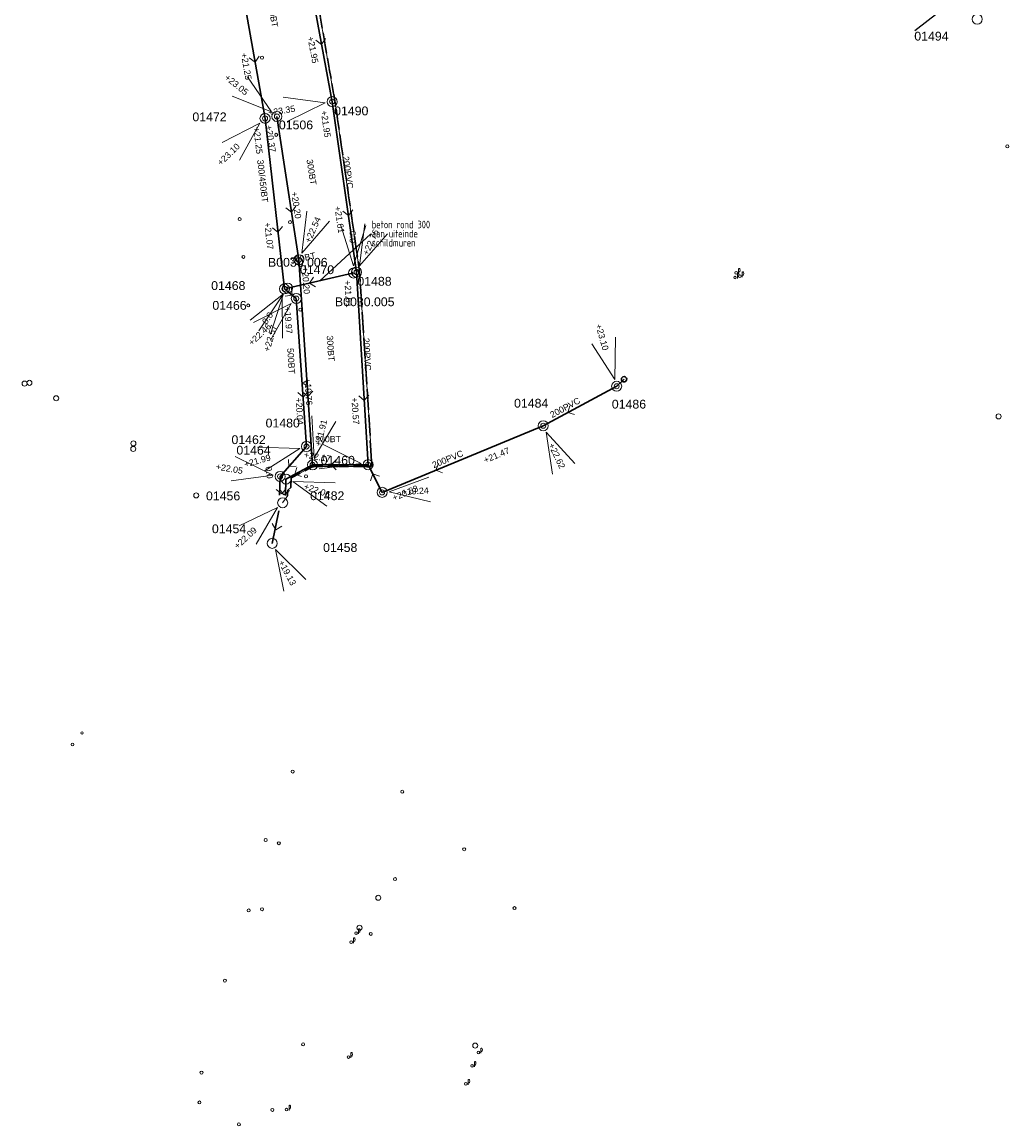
# Model space of a CAD drawing. Header units: metres. Extents: x 196788 to 198093, y 354523 to 355933.
# Tile 12 of 35: x 197036 to 197232, y 355175 to 355394. Entities that reach past the tile are written whole.
import ezdxf

# ---------------------------------------------------------------- set-up
doc = ezdxf.new("R2010")
doc.units = ezdxf.units.M
doc.linetypes.add('RIOOL PERSLEIDING', pattern=[5.0002, 2, -1, 2.0002])
for name, color, linetype, lineweight in [('AFSTROOM', 2, 'Continuous', 0), ('BLINDE PUT', 128, 'Continuous', 30), ('BOB', 7, 'Continuous', 0), ('CODE', 1, 'Continuous', 0), ('DIAM', 7, 'Continuous', 0), ('GMGIS_STRENGEN', 3, 'Continuous', 30), ('inspectie-riool put', 2, 'Continuous', 0), ('kolk', 2, 'Continuous', 0), ('MVD', 5, 'Continuous', 0), ('persleiding', 3, 'Continuous', 0), ('PERSLEIDING_UIT_ANALOOG', 50, 'RIOOL PERSLEIDING', 30), ('PUT', 1, 'Continuous', 0), ('putdeksel algemeen', 2, 'Continuous', 0)]:
    doc.layers.add(name, color=color, linetype=linetype, lineweight=lineweight)
doc.layers.add('Huisaansluitingen', color=40, linetype='Continuous', true_color=0xffbf00)
doc.styles.add('ISO', font='ISO.shx')
doc.styles.get("Standard").update_dxf_attribs({"font": 'arial.ttf'})
doc.styles.add('Style-simplex', font='simplex.shx')
doc.dimstyles.get("Standard").update_dxf_attribs({"dimtxt": 0.18, "dimasz": 0.18, "dimexe": 0.18, "dimexo": 0.0625, "dimgap": 0.09, "dimtad": 0, "dimtih": 1, "dimtoh": 1, "dimdec": 4, "dimzin": 0, "dimdsep": 46, "dimtxsty": 'Standard', "dimcen": 0.09, "dimadec": 0, "dimazin": 0, "dimtfac": 1, "dimtdec": 4, "dimtofl": 0, "dimtmove": 0, "dimatfit": 3, "dimfxl": 1, "dimtolj": 1, "dimtzin": 0, "dimarcsym": 0})

# ---------------------------------------------------------------- blocks, each defined once
blk = doc.blocks.new('S360')
at = {"layer": 'inspectie-riool put', "color": 7, "linetype": 'Continuous', "lineweight": 0}
blk.add_circle((0, 0), 0.5, dxfattribs=at)
blk = doc.blocks.new('S490')
at = {"layer": 'putdeksel algemeen', "color": 7, "linetype": 'Continuous', "lineweight": 0}
blk.add_circle((0, 0), 0.263, dxfattribs=at)
blk.add_circle((0, 0), 0.263, dxfattribs=at)
at = {"layer": 'putdeksel algemeen', "color": 7, "linetype": 'Continuous', "lineweight": 0, "style": 'Style-simplex', "width": 0.428569}
blk.add_text('p', height=1.05, dxfattribs=at).set_placement((0.41, 0.18))
blk = doc.blocks.new('AFSTROOM')
at = {"layer": 'AFSTROOM', "linetype": 'Continuous'}
for q in [(1, 1), (1, -1)]:
    blk.add_line((0, 0), q, dxfattribs=at)
blk = doc.blocks.new('S340')
at = {"layer": 'kolk', "color": 7, "linetype": 'Continuous', "lineweight": 0}
blk.add_circle((0, 0), 0.3, dxfattribs=at)

msp = doc.modelspace()

# ---------------------------------------------------------------- linework, layer by layer
at = {"layer": 'BLINDE PUT'}
msp.add_circle((197155.59, 355323.1), 0.533, dxfattribs=at)
at = {"layer": 'GMGIS_STRENGEN'}
for p, q in [((197088.76, 355341.16), (197101.69, 355344.16)), ((197154.13, 355321.71), (197155.59, 355323.1)), ((197093.77, 355306.1), (197088.49, 355303.29)), ((197087.32, 355303.81), (197087.17, 355300.09)), ((197088.49, 355303.29), (197088.37, 355300.04)), ((197087.04, 355297.01), (197085.77, 355290.53))]:
    msp.add_line(p, q, dxfattribs=at)
at = {"layer": 'GMGIS_STRENGEN', "linetype": 'Continuous', "flags": 128}
for points in [[(197091.34, 355412.34), (197097.66, 355378.2)], [(197078.41, 355408.41), (197084.33, 355374.89)], [(197097.66, 355378.2), (197102.5, 355344.35)], [(197086.69, 355375.27), (197091.06, 355346.82)], [(197084.33, 355374.89), (197088.17, 355341.03)], [(197091.06, 355346.82), (197093.77, 355306.1)], [(197102.5, 355344.35), (197104.79, 355306.14)], [(197088.17, 355341.03), (197090.54, 355339.12)], [(197090.54, 355339.12), (197092.57, 355309.75)], [(197154.13, 355321.71), (197139.56, 355313.87)], [(197139.56, 355313.87), (197107.57, 355300.65)], [(197092.57, 355309.75), (197087.32, 355303.81)], [(197104.79, 355306.14), (197093.77, 355306.1)], [(197107.57, 355300.65), (197104.79, 355306.14)]]:
    msp.add_lwpolyline(points, dxfattribs=at)
at = {"layer": 'GMGIS_STRENGEN', "flags": 128}
for points in [[(197101.52, 355344.31), (197101.7, 355344.35), (197101.77, 355343.98), (197101.61, 355343.95)], [(197088.86, 355341.37), (197088.72, 355341.33), (197088.78, 355340.99), (197088.94, 355341.03)]]:
    msp.add_lwpolyline(points, dxfattribs=at)
at = {"layer": 'Huisaansluitingen', "flags": 128}
msp.add_lwpolyline([(197220.05, 355397.47), (197213.32, 355392.28)], dxfattribs=at)
at = {"layer": 'MVD', "linetype": 'Continuous'}
for p, q in [((197085.59, 355376.16), (197080.86, 355383.1)), ((197077.79, 355379.28), (197085.59, 355376.16)), ((197096.27, 355377.97), (197087.94, 355379.1)), ((197088.74, 355374.25), (197096.27, 355377.97)), ((197083.32, 355373.91), (197075.83, 355370.1)), ((197079.24, 355366.56), (197083.32, 355373.91)), ((197092.61, 355356.45), (197091.63, 355348.11)), ((197091.63, 355348.11), (197097.11, 355354.47)), ((197099.4, 355353.62), (197101.9, 355345.6)), ((197101.9, 355345.6), (197104.31, 355353.65)), ((197104.14, 355353.97), (197103.08, 355345.64)), ((197103.08, 355345.64), (197108.62, 355351.95)), ((197087.99, 355340.04), (197081.4, 355334.83)), ((197085.44, 355332.03), (197087.99, 355340.04)), ((197089.52, 355338.15), (197082.01, 355334.38)), ((197087.76, 355339.67), (197083.11, 355332.68)), ((197085.4, 355330.83), (197089.52, 355338.15)), ((197087.81, 355331.27), (197087.76, 355339.67)), ((197153.75, 355323.07), (197153.93, 355331.47)), ((197149.2, 355330.13), (197153.75, 355323.07)), ((197093.62, 355315.86), (197094.1, 355307.47)), ((197094.1, 355307.47), (197098.39, 355314.7)), ((197145.82, 355306.38), (197140.16, 355312.59)), ((197140.16, 355312.59), (197141.38, 355304.28)), ((197091.21, 355309.37), (197082.81, 355309.59)), ((197084.13, 355304.86), (197091.21, 355309.37)), ((197103.39, 355306.37), (197095.89, 355310.15)), ((197085.93, 355304.04), (197078.41, 355307.78)), ((197095.06, 355305.31), (197103.39, 355306.37)), ((197077.6, 355302.94), (197085.93, 355304.04)), ((197098.23, 355302.54), (197089.83, 355302.83)), ((197089.83, 355302.83), (197096.63, 355297.9)), ((197116.86, 355303.64), (197108.99, 355300.73)), ((197108.99, 355300.73), (197117.15, 355298.74)), ((197086.79, 355297.63), (197079.22, 355293.99)), ((197082.55, 355290.38), (197086.79, 355297.63)), ((197092.4, 355283.36), (197086.44, 355289.28)), ((197086.44, 355289.28), (197088.07, 355281.04))]:
    msp.add_line(p, q, dxfattribs=at)
at = {"layer": 'persleiding', "color": 94, "linetype": 'Continuous', "lineweight": 0, "flags": 128}
msp.add_lwpolyline([(197087.83, 355298.59), (197088.83, 355300.03), (197088.86, 355301.06), (197089.48, 355301.64), (197089.55, 355303.53), (197093.8, 355305.75), (197105.32, 355305.75), (197105.44, 355305.82), (197105.54, 355305.99), (197105.55, 355306.13), (197105.5, 355306.74), (197103.1, 355344.48), (197098.21, 355378.33), (197092.24, 355412.52), (197091.47, 355416.49), (197090.28, 355417.62), (197084.3, 355453.37), (197084.25, 355453.68), (197083.74, 355456.07), (197078.53, 355480.69), (197074.75, 355498.53), (197074.48, 355499.56), (197073.84, 355499.97), (197061.94, 355498.8)], dxfattribs=at)
at = {"layer": 'PERSLEIDING_UIT_ANALOOG'}
for p, q in [((197089.55, 355303.52), (197093.8, 355305.75)), ((197093.8, 355305.75), (197105.32, 355305.75)), ((197089.55, 355303.52), (197089.48, 355301.64)), ((197088.86, 355301.06), (197088.82, 355300.03)), ((197088.86, 355301.06), (197089.48, 355301.64))]:
    msp.add_line(p, q, dxfattribs=at)
at = {"layer": 'PERSLEIDING_UIT_ANALOOG', "flags": 128}
for points in [[(197103.1, 355344.49), (197098.21, 355378.33), (197092.24, 355412.52)], [(197103.1, 355344.49), (197105.5, 355306.74)], [(197105.32, 355305.75), (197105.44, 355305.82), (197105.54, 355305.99), (197105.55, 355306.13), (197105.5, 355306.74)]]:
    msp.add_lwpolyline(points, dxfattribs=at)
at = {"layer": 'PUT', "linetype": 'Continuous'}
for centre in [(197225.71, 355394.59), (197097.66, 355378.2), (197084.33, 355374.89), (197086.69, 355375.27), (197091.06, 355346.82), (197101.91, 355344.19), (197102.5, 355344.35), (197088.79, 355341.2), (197088.17, 355341.03), (197090.54, 355339.13), (197154.13, 355321.71), (197139.56, 355313.87), (197092.57, 355309.75), (197093.77, 355306.1), (197104.79, 355306.14), (197087.32, 355303.81), (197088.5, 355303.29), (197107.57, 355300.65), (197087.83, 355298.59), (197085.77, 355290.53)]:
    msp.add_circle(centre, 1, dxfattribs=at)

# ---------------------------------------------------------------- block references
at = {"layer": 'AFSTROOM'}
for p, rotation in [((197095.55, 355389.58), 100.5), ((197082.36, 355386.06), 100), ((197089.6, 355356.3), 98.7), ((197100.89, 355355.63), 98.1), ((197086.89, 355352.31), 96.5), ((197093.17, 355342.2), 12.8), ((197089.75, 355339.76), 141.3), ((197091.9, 355319.54), 94), ((197092.86, 355319.67), 93.8), ((197104.02, 355318.87), 93.4), ((197144.42, 355316.48), 28.3), ((197089.07, 355305.79), 48.5), ((197097.44, 355306.11), 0.2), ((197090.25, 355304.23), 28), ((197118.23, 355305.05), 22.5), ((197105.72, 355304.31), 296.9), ((197087.66, 355300.33), 95.6), ((197088.05, 355300.16), 82), ((197086.46, 355293.22), 75.7)]:
    msp.add_blockref('AFSTROOM', p, dxfattribs=dict(at, rotation=rotation))
at = {"layer": 'inspectie-riool put', "color": 7, "linetype": 'Continuous', "lineweight": 0}
for p in [(197097.66, 355378.2), (197084.33, 355374.89), (197086.69, 355375.27), (197091.06, 355346.82), (197102.5, 355344.35), (197088.17, 355341.03), (197090.54, 355339.12), (197036.61, 355322.24), (197037.57, 355322.39), (197154.13, 355321.71), (197042.87, 355319.33), (197229.95, 355315.72), (197139.56, 355313.87), (197058.17, 355309.26), (197058.2, 355310.36), (197092.57, 355309.75), (197093.77, 355306.1), (197104.79, 355306.14), (197087.32, 355303.81), (197070.67, 355300.05), (197107.57, 355300.65), (197106.81, 355220.17), (197103.08, 355214.23), (197126.05, 355190.84)]:
    msp.add_blockref('S360', p, dxfattribs=at)
at = {"layer": 'inspectie-riool put', "color": 7, "linetype": 'Continuous', "lineweight": 0, "xscale": 0.5, "yscale": 0.5, "zscale": 0.5}
for p in [(197048, 355252.89), (197046.12, 355250.6)]:
    msp.add_blockref('S360', p, dxfattribs=at)
at = {"layer": 'kolk', "color": 7, "linetype": 'Continuous', "lineweight": 0}
for p in [(197083.73, 355386.94), (197086.55, 355371.62), (197231.69, 355369.33), (197079.29, 355354.89), (197089.29, 355354.29), (197080.05, 355347.39), (197081, 355337.75), (197091.32, 355336.9), (197092.29, 355322.34), (197092.46, 355303.83), (197089.83, 355245.23), (197111.57, 355241.23), (197084.46, 355231.63), (197087.07, 355231), (197123.86, 355229.8), (197110.13, 355223.88), (197081.09, 355217.66), (197083.74, 355217.91), (197133.85, 355218.12), (197105.32, 355213), (197076.36, 355203.73), (197091.89, 355191.07), (197071.72, 355185.46), (197071.32, 355179.55), (197085.79, 355178.07), (197079.14, 355175.19)]:
    msp.add_blockref('S340', p, dxfattribs=at)
at = {"layer": 'putdeksel algemeen', "color": 7, "linetype": 'Continuous', "lineweight": 0}
for p in [(197177.84, 355344.22), (197178.56, 355343.55), (197177.62, 355343.27), (197102.4, 355213.16), (197101.42, 355211.35), (197100.88, 355188.56), (197126.68, 355189.47), (197125.42, 355186.8), (197124.17, 355183.24), (197088.61, 355178.12)]:
    msp.add_blockref('S490', p, dxfattribs=at)

# ---------------------------------------------------------------- texts
at = {"layer": 'BOB'}
for s, rotation, p in [('+21.95', 280.5, (197092.74, 355391.02)), ('+21.25', 280, (197079.53, 355387.75)), ('+21.95', 278.1, (197095.4, 355376.36)), ('+21.25', 276.5, (197082.02, 355373.12)), ('+20.37', 278.7, (197084.45, 355373.41)), ('+20.20', 278.7, (197089.51, 355360.23)), ('+21.61', 278.1, (197098.12, 355357.36)), ('+21.07', 276.5, (197084.17, 355354.16)), ('+20.20', 273.8, (197091.66, 355345.35)), ('+21.61', 273.4, (197100.09, 355342.7)), ('+19.97', 274, (197088.15, 355337.46)), ('+19.76', 274, (197092.14, 355323.25)), ('+20.04', 273.8, (197090.38, 355319.41)), ('+20.57', 273.4, (197101.48, 355319.46)), ('+21.47', 22.5, (197128.04, 355306.4)), ('0.0', 277.4, (197084.39, 355305.71)), ('+20.63', 22.5, (197109.92, 355298.91))]:
    msp.add_text(s, height=1.25, rotation=rotation, dxfattribs=at).set_placement(p)
at = {"layer": 'CODE'}
for s, p in [('01494', (197213.21, 355390.33)), ('01490', (197098.05, 355375.49)), ('01472', (197069.91, 355374.31)), ('01506', (197087.08, 355372.71)), ('B0030.006', (197084.92, 355345.44)), ('01470', (197091.25, 355343.97)), ('01468', (197073.64, 355340.82)), ('01488', (197102.66, 355341.67)), ('01466', (197073.88, 355336.89)), ('B0030.005', (197098.21, 355337.6)), ('01484', (197133.76, 355317.47)), ('01486', (197153.17, 355317.28)), ('01480', (197084.44, 355313.53)), ('01462', (197077.67, 355310.23)), ('01464', (197078.65, 355308.15)), ('01460', (197095.37, 355306.14)), ('01456', (197072.61, 355299.07)), ('01482', (197093.28, 355299.1)), ('01454', (197073.79, 355292.54)), ('01458', (197095.86, 355288.82))]:
    msp.add_text(s, height=1.75, dxfattribs=at).set_placement(p)
at = {"layer": 'DIAM'}
for s, rotation, p in [('300/450BT', 280, (197084.24, 355401.3)), ('300/450BT', 276.5, (197082.76, 355366.62)), ('300BT', 278.7, (197092.56, 355366.67)), ('200PVC', 278.1, (197099.73, 355367.28)), ('300BT', 12.8, (197089.48, 355345.97)), ('300BT', 273.8, (197096.57, 355331.75)), ('200PVC', 273.4, (197103.78, 355331.26)), ('500BT', 274, (197088.72, 355329.25)), ('200PVC', 28.3, (197141.32, 355315.38)), ('300BT', 0.2, (197094.26, 355310.6)), ('200PVC', 22.5, (197117.83, 355305.43))]:
    msp.add_text(s, height=1.25, rotation=rotation, dxfattribs=at).set_placement(p)
at = {"layer": 'GMGIS_STRENGEN', "insert": (197105.51, 355349.45), "char_height": 1.5, "attachment_point": 7, "line_spacing_factor": 0.722892, "style": 'ISO'}
msp.add_mtext('\\H1x;\\W0.833333;beton rond 300\\Paan uiteinde \\Pschildmuren', dxfattribs=at)
at = {"layer": 'MVD'}
for s, rotation, p in [('+23.05', 321.2, (197076.19, 355382.75)), ('+23.35', 9.3, (197085.09, 355375.38)), ('+23.10', 44, (197075.59, 355365.42)), ('+22.54', 66.3, (197093.3, 355350.05)), ('0.0', 270.3, (197101.11, 355352.55)), ('+22.76', 65.8, (197104.77, 355347.57)), ('0.0', 55.3, (197084.65, 355333.89)), ('+22.46', 43.6, (197081.75, 355329.7)), ('+22.57', 73.3, (197085.2, 355328.48)), ('+23.10', 285.8, (197149.91, 355333.88)), ('+21.91', 76.3, (197095.41, 355309.68)), ('+22.62', 295.4, (197140.54, 355310.05)), ('+21.99', 15.5, (197080.38, 355305.58)), ('+22.17', 350.3, (197091.98, 355307.56)), ('+22.05', 350.5, (197074.5, 355305.18)), ('+22.06', 341, (197091.91, 355301.33)), ('+19.24', 3.3, (197111.48, 355300.12)), ('+22.09', 42.7, (197078.88, 355289.32)), ('+19.13', 298.2, (197086.94, 355286.76))]:
    msp.add_text(s, height=1.25, rotation=rotation, dxfattribs=at).set_placement(p)

# ---------------------------------------------------------------- leaders
at = {"layer": 'GMGIS_STRENGEN', "annotation_type": 0, "has_hookline": 1, "hookline_direction": 0}
msp.add_leader([(197095.23, 355342.66), (197105.24, 355351.91), (197105.42, 355351.91)], dimstyle='Standard', override={"dimscale": 1}, dxfattribs=at)

doc.saveas('drawing.dxf')
